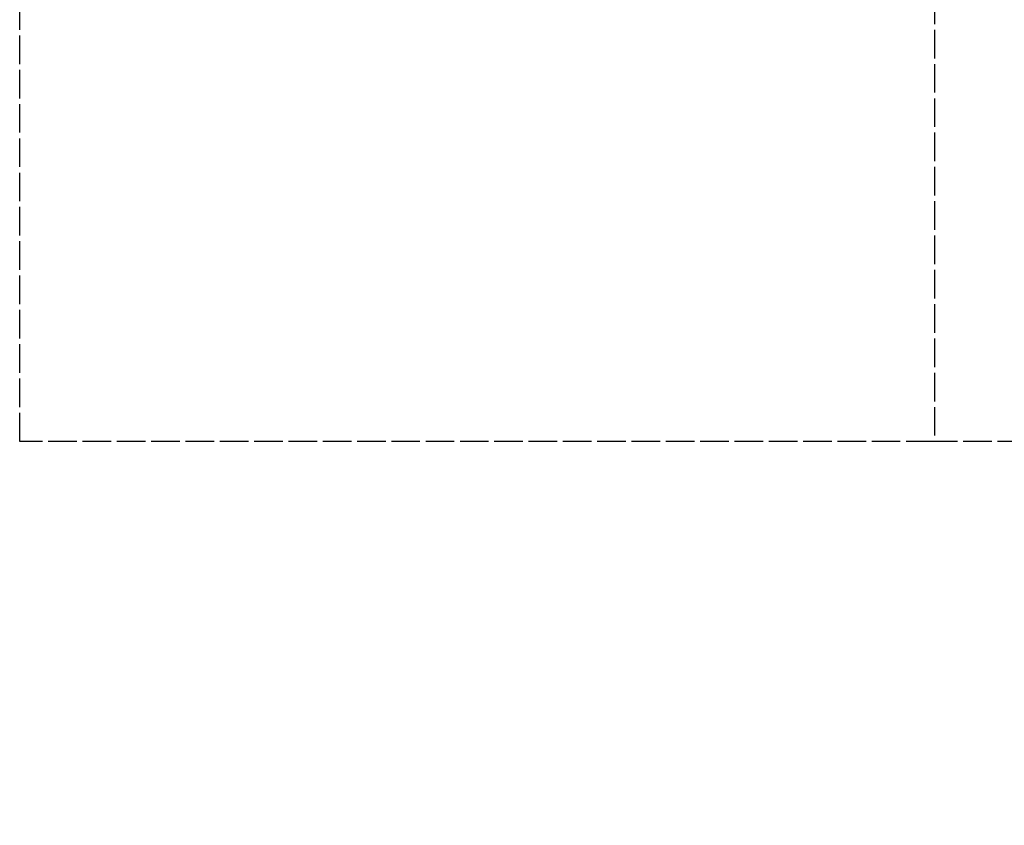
# Model space of a CAD drawing. Extents: x 1488644 to 1616065, y 653968 to 824748.
# Tile 4 of 33: x 1490384 to 1490557, y 656171 to 656312. Entities that reach past the tile are written whole.
import ezdxf

# ---------------------------------------------------------------- set-up
doc = ezdxf.new("R2010")
doc.units = 0
doc.header["$LTSCALE"] = 20
doc.header["$MEASUREMENT"] = 0
doc.linetypes.add('B', pattern=[0.3, 0.25, -0.05])
doc.layers.add('E-DIPS', color=26, linetype='B')

msp = doc.modelspace()

# ---------------------------------------------------------------- linework, layer by layer
at = {"layer": 'E-DIPS'}
for p, q in [((1490384.41, 656237.81), (1490384.41, 656447.81)), ((1490544.41, 656447.81), (1490544.41, 656237.81)), ((1490544.41, 656237.81), (1490384.41, 656237.81)), ((1490704.41, 656237.81), (1490544.41, 656237.81))]:
    msp.add_line(p, q, dxfattribs=at)

doc.saveas('drawing.dxf')
